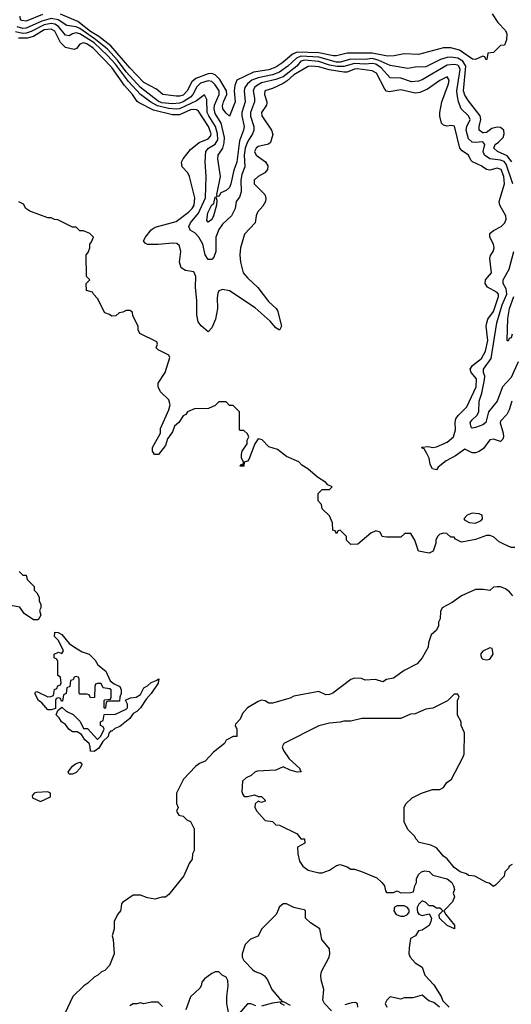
# Model space of a CAD drawing. Header units: inches. Extents: x 2671394 to 2765652, y 830470 to 955458.
# Tile 256 of 256: x 2705673 to 2708430, y 939466 to 944990. Entities that reach past the tile are written whole.
import ezdxf

# ---------------------------------------------------------------- set-up
doc = ezdxf.new("R2010")
doc.units = ezdxf.units.IN
doc.header["$MEASUREMENT"] = 0
doc.layers.add('C7903', color=7, linetype='Continuous')
doc.layers.add('C7904', color=7, linetype='Continuous')

msp = doc.modelspace()

# ---------------------------------------------------------------- linework, layer by layer
at = {"layer": 'C7903', "color": 2}
for points, elevation in [([(2706239.7, 940000), (2706238, 939990), (2706222, 939970), (2706202, 939930), (2706202, 939890), (2706192, 939850), (2706198, 939830), (2706202, 939750), (2706176, 939684), (2706150, 939655.3), (2706131.1, 939648.9), (2706112, 939630), (2706090, 939618), (2706055.3, 939584.7), (2706032, 939570), (2705971.3, 939510), (2705925.4, 939414.6)], 38), ([(2707123.7, 940000), (2707110.6, 939969.4), (2707030, 939888), (2707010.8, 939849.2), (2706967.7, 939832.3), (2706938, 939802), (2706921, 939750), (2706921, 939730), (2706930, 939712), (2706979.6, 939659.6), (2706994, 939650), (2707030, 939638), (2707046.4, 939626.4), (2707062.8, 939602.8), (2707087.3, 939550), (2707130, 939498), (2707142, 939490), (2707142, 939482), (2707150, 939482), (2707190, 939462)], 42), ([(2707422, 939430), (2707382, 939470), (2707373.2, 939490), (2707379, 939550), (2707363.7, 939603.7), (2707362.7, 939630), (2707366, 939650), (2707409, 939730), (2707412.7, 939750), (2707410, 939778), (2707368, 939830), (2707355.3, 939890), (2707303.2, 939923.2), (2707275.3, 939950), (2707275.3, 939990), (2707270, 939995.3), (2707249, 940000)], 42), ([(2707773, 940000), (2707772, 939990), (2707784.7, 939970), (2707810, 939961), (2707830, 939961), (2707848, 939970), (2707856.4, 939983.6), (2707856.4, 939996.4), (2707854, 940000)], 42), ([(2707902.6, 940000), (2707903.6, 939983.6), (2707911.6, 939971.6), (2707930, 939964.7), (2707970, 939974), (2707982, 939950), (2707978, 939930), (2707970, 939908.7), (2707930, 939882), (2707910, 939878), (2707892, 939850), (2707865.4, 939834.6), (2707856.9, 939783.1), (2707856, 939750), (2707862.8, 939730), (2707890, 939698), (2707930, 939674), (2707944.7, 939630), (2707995.3, 939575.3), (2708036, 939510), (2708046, 939486), (2708082, 939450)], 42), ([(2708061.5, 940000), (2708052, 939990), (2708062, 939970), (2708111, 939910), (2708112, 939890), (2708070, 939908.7), (2708028, 939950), (2708026, 939970), (2708046, 939990), (2708036, 940000)], 42), ([(2706846, 939410), (2706835.3, 939470), (2706834, 939510), (2706842, 939570), (2706840.4, 939600.4), (2706830, 939618), (2706809.1, 939629.1), (2706790, 939648), (2706770, 939648.7), (2706750, 939639), (2706710, 939609), (2706694.8, 939590), (2706691, 939570), (2706682.8, 939557.2), (2706630, 939508), (2706605.4, 939434.6)], 42), ([(2708028, 939450), (2707996, 939476), (2707966.6, 939486.6), (2707930, 939518), (2707876.9, 939503.1), (2707830, 939502), (2707810, 939495.3), (2707750, 939508), (2707732, 939490), (2707722, 939470), (2707732, 939450)], 42), ([(2706473.6, 939453.6), (2706450, 939478), (2706410, 939478), (2706370, 939468.7), (2706350, 939475.3), (2706330, 939468), (2706310, 939468), (2706290, 939458)], 42), ([(2706997.2, 939457.2), (2706970, 939468), (2706950, 939468), (2706890, 939399)], 42), ([(2707159, 939459), (2707138, 939470), (2707138, 939478), (2707130, 939478), (2707090, 939472.7), (2707030, 939455.1)], 42), ([(2707568.7, 939450), (2707568, 939468), (2707556.4, 939476.4), (2707535.3, 939475.3), (2707496.9, 939463.1)], 42)]:
    msp.add_lwpolyline(points, dxfattribs=dict(at, elevation=elevation))
at = {"layer": 'C7904', "color": 2}
for points, elevation in [([(2705801.3, 945018.7), (2705710, 944982.6), (2705684.8, 944984.8), (2705678.4, 944990), (2705676.2, 945010)], 18), ([(2708322.5, 945022.5), (2708354.4, 944974.4), (2708398, 944930), (2708404.7, 944910), (2708403.6, 944876.4), (2708392.7, 944847.3), (2708370, 944846), (2708330, 944806), (2708298, 944802), (2708292.7, 944767.3), (2708287.3, 944767.3), (2708282, 944782), (2708270, 944786), (2708230, 944766), (2708211.6, 944768.4), (2708139.7, 944819.7), (2708090, 944832.3), (2708050, 944832.3), (2707910, 944795.1), (2707830, 944798.4), (2707773, 944787), (2707735.2, 944784.7), (2707650, 944801.6), (2707510, 944802.4), (2707450, 944786.6), (2707433.2, 944786.8), (2707350, 944804.1), (2707230, 944807.6), (2707203.7, 944796.3), (2707148.5, 944750), (2707110, 944724.5), (2707070, 944709), (2706984.3, 944695.7), (2706890.7, 944650), (2706879.5, 944620.5), (2706875.3, 944590), (2706881.6, 944530), (2706850, 944449), (2706830, 944465.2), (2706812.7, 944490), (2706810, 944506), (2706815.6, 944530), (2706834.5, 944570), (2706832, 944590), (2706794.8, 944654.8), (2706770, 944681.1), (2706750, 944687.7), (2706730, 944687), (2706660, 944660), (2706638, 944642), (2706611.5, 944590), (2706590, 944567.2), (2706570, 944560.4), (2706550, 944560.5), (2706475.3, 944570), (2706440.1, 944600.1), (2706370, 944636.9), (2706290, 944719.1), (2706184.1, 944844.1), (2706116.6, 944896.6), (2706070, 944923.9), (2705999.4, 944979.4), (2705901.6, 945021.6)], 18), ([(2708437.8, 944070), (2708400.3, 944180.3), (2708390, 944193.6), (2708370, 944202.5), (2708310, 944209.7), (2708279.5, 944230), (2708271.5, 944250), (2708281.6, 944290), (2708270, 944304.5), (2708230, 944300.5), (2708210, 944303), (2708190, 944321.2), (2708176.4, 944370), (2708180.4, 944390), (2708199.7, 944430), (2708189.6, 944450), (2708149.7, 944490), (2708133.5, 944530), (2708125.6, 944570), (2708124.1, 944590), (2708142.7, 944710), (2708135.8, 944730), (2708130, 944734.5), (2708110, 944738.7), (2708070, 944734.2), (2707930, 944652.8), (2707910, 944645.1), (2707870, 944642), (2707810, 944662.4), (2707750, 944662.9), (2707700.5, 944720.5), (2707670, 944740.2), (2707650, 944745), (2707610, 944741.2), (2707550, 944744.7), (2707490, 944727.6), (2707452.7, 944727.3), (2707410, 944734.1), (2707350, 944755.9), (2707270, 944762.3), (2707250, 944756.5), (2707227.7, 944730), (2707150, 944668.9), (2707110, 944654), (2707030, 944635.3), (2707000.5, 944619.5), (2706988.9, 944610), (2706982.3, 944590), (2706990.3, 944550), (2706988.9, 944530), (2706967.9, 944470), (2706968.2, 944448.2), (2706987, 944390), (2706986.7, 944370), (2706979.3, 944350), (2706950, 944304.5), (2706937.8, 944270), (2706931.4, 944230), (2706935.1, 944164.9), (2706918.6, 944121.4), (2706913.1, 944090), (2706915.2, 944024.8), (2706904.9, 943995.1), (2706886.8, 943970), (2706880.7, 943930), (2706860.7, 943890), (2706810, 943842), (2706790, 943813.2), (2706773.4, 943770), (2706773, 943690), (2706761.4, 943658.6), (2706750, 943644), (2706730, 943644), (2706714, 943670), (2706699.5, 943730), (2706678.4, 943770), (2706654.3, 943794.3), (2706629, 943810), (2706620.9, 943830), (2706631.8, 943850), (2706676.2, 943903.8), (2706715.1, 943990), (2706719.5, 944110), (2706713.1, 944193.1), (2706716.3, 944250), (2706732, 944270), (2706770, 944291.8), (2706784.1, 944315.9), (2706782.9, 944350), (2706770.8, 944390), (2706732.9, 944450), (2706725, 944470), (2706722.7, 944542.7), (2706710, 944568.7), (2706664.5, 944535.5), (2706570, 944489.8), (2706550, 944487.5), (2706507.9, 944492.1), (2706446.5, 944506.5), (2706407.7, 944527.7), (2706350, 944570.8), (2706283.2, 944643.2), (2706210, 944741.2), (2706165.5, 944790), (2706090, 944859.9), (2706010, 944911.4), (2705990, 944915.8), (2705969.2, 944910.8), (2705950, 944899.6), (2705930, 944903.6), (2705891, 944951), (2705870, 944964.8), (2705850, 944969.1), (2705810, 944960.8), (2705737, 944923), (2705710, 944914.5), (2705690, 944913.2), (2705650, 944922.4)], 26), ([(2708433.5, 944193.5), (2708407.1, 944227.1), (2708353.2, 944250), (2708332.3, 944270), (2708339.6, 944290), (2708358, 944302), (2708384.8, 944330), (2708389.8, 944350), (2708388, 944370), (2708370, 944385.4), (2708350, 944387), (2708320.7, 944379.3), (2708290, 944358), (2708275.1, 944355.1), (2708270, 944354.5), (2708249.7, 944369.7), (2708249.6, 944390), (2708259.7, 944430), (2708255.1, 944450), (2708190, 944535.1), (2708170, 944566.6), (2708162, 944590), (2708175.2, 944730), (2708157.8, 944757.8), (2708130, 944773.5), (2708090, 944780.3), (2708070, 944778.7), (2708032.9, 944767.1), (2707950, 944725.1), (2707890, 944723.6), (2707850, 944715.6), (2707750, 944732.4), (2707683.3, 944763.3), (2707650, 944772.5), (2707610, 944767.3), (2707530, 944768.5), (2707470, 944752.4), (2707450, 944751.4), (2707350, 944779.1), (2707250, 944785.2), (2707225.1, 944774.9), (2707177.7, 944730), (2707130, 944695.3), (2707090, 944681.4), (2707010, 944664.6), (2706975.8, 944650), (2706950.2, 944629.8), (2706936.5, 944610), (2706931.5, 944590), (2706937.7, 944530), (2706919, 944470), (2706919, 944450), (2706931.6, 944390), (2706928.9, 944370), (2706904.9, 944310), (2706890.2, 944190), (2706874, 944146), (2706857, 944070), (2706850, 944049.5), (2706830, 944032.3), (2706801.6, 944018.4), (2706790, 943998), (2706780.4, 944000.4), (2706778, 944010), (2706798.7, 944110), (2706784.7, 944210), (2706785.6, 944230), (2706812.4, 944270), (2706820, 944300), (2706820.7, 944330), (2706803.5, 944410), (2706770, 944462.9), (2706762.8, 944490), (2706765.8, 944510), (2706791.7, 944570), (2706792.5, 944590), (2706770, 944625.1), (2706750, 944642.6), (2706730, 944647.4), (2706686.5, 944633.5), (2706666.4, 944613.6), (2706643.2, 944570), (2706630, 944554.5), (2706590, 944528.4), (2706570, 944521.5), (2706530, 944517.8), (2706470, 944524.1), (2706450, 944532.5), (2706350, 944608.9), (2706270, 944698), (2706222.3, 944762.3), (2706164.7, 944824.7), (2706098.9, 944878.9), (2706010, 944941.3), (2705990, 944949.8), (2705938, 944958), (2705888.7, 944988.7), (2705850, 944996.3), (2705797.4, 944982.6), (2705710, 944942.4), (2705690, 944940.6), (2705658.9, 944950)], 22), ([(2708433, 942850), (2708418.7, 942801.3), (2708404.4, 942775.6), (2708370, 942738), (2708368.1, 942728.1), (2708384.9, 942670), (2708386.8, 942650), (2708382.8, 942637.2), (2708370, 942624), (2708330, 942637), (2708310, 942632.7), (2708274.9, 942585.1), (2708250, 942567), (2708230, 942559.5), (2708210, 942560.9), (2708170, 942581.2), (2708117.2, 942542.8), (2708064.6, 942515.4), (2708020.4, 942479.6), (2708010, 942464), (2707988.7, 942470), (2707975.3, 942495.3), (2707969, 942530), (2707956.5, 942556.5), (2707942, 942582), (2707930, 942586), (2707928.7, 942591.3), (2707964, 942596), (2707990, 942590.8), (2708010, 942594), (2708070, 942620.5), (2708106, 942650), (2708117, 942690), (2708115.6, 942730), (2708119.6, 942750), (2708131.6, 942770), (2708181.1, 942818.9), (2708233.6, 942930), (2708234.9, 942974.9), (2708204.5, 943010), (2708198.4, 943030), (2708211.8, 943050), (2708262.9, 943090), (2708284.7, 943130), (2708298.5, 943190), (2708288.7, 943270), (2708292, 943290), (2708299.3, 943310), (2708330, 943353.4), (2708357.7, 943437.7), (2708358.4, 943450), (2708350, 943459.5), (2708297.2, 943490), (2708282.7, 943510), (2708286, 943530), (2708319.3, 943570), (2708309.2, 943650), (2708313.6, 943666.4), (2708329, 943690), (2708334, 943710), (2708329.3, 943730), (2708309.3, 943770), (2708309.2, 943790), (2708330, 943806.8), (2708374, 943830), (2708393.2, 943850), (2708400.9, 943870), (2708399.3, 943890), (2708366, 943950), (2708362.7, 943970), (2708391.5, 944070), (2708387.6, 944110), (2708373, 944150), (2708350, 944156.3), (2708310, 944146.6), (2708290, 944149.2), (2708261.2, 944170), (2708213, 944193), (2708202.7, 944202.7), (2708189.2, 944230), (2708154.7, 944254.7), (2708142, 944270), (2708111.9, 944391.9), (2708090, 944396), (2708070, 944393.2), (2708050, 944399), (2708039, 944410), (2708029.4, 944449.4), (2708029.3, 944470), (2708041.2, 944530), (2708078, 944630), (2708081.2, 944650), (2708070, 944668.7), (2708030, 944649.2), (2707959.9, 944600.1), (2707917.6, 944582.4), (2707890, 944578.4), (2707810, 944597.4), (2707744.4, 944584.4), (2707730, 944589.3), (2707721, 944601), (2707674.7, 944690), (2707650, 944703.5), (2707566.5, 944713.5), (2707550, 944711.9), (2707510, 944695.3), (2707490, 944695.3), (2707409.1, 944709.1), (2707350, 944725.3), (2707310, 944729.7), (2707290, 944727.8), (2707210, 944680.8), (2707173.4, 944646.6), (2707150, 944631.7), (2707090, 944603.5), (2707048.4, 944590), (2707045.3, 944570), (2707059.3, 944530), (2707058.4, 944521.6), (2707056.3, 944510), (2707028.4, 944470), (2707030.4, 944450), (2707086, 944370), (2707093.2, 944346.8), (2707078.8, 944301.2), (2707068.1, 944291.9), (2707010, 944278.4), (2706999.1, 944270), (2706990.6, 944250), (2706999.1, 944230), (2707052, 944192), (2707064.9, 944170), (2707062, 944150), (2707048.5, 944131.5), (2707010, 944109.5), (2706988, 944090), (2706988, 944070), (2707047.7, 944010), (2707053.4, 943990), (2707050.6, 943970.6), (2707037, 943943), (2707006.8, 943910), (2706998.8, 943890), (2706994, 943850), (2706933.7, 943786.3), (2706910.7, 943710), (2706907.3, 943670), (2706911, 943630), (2706926.8, 943570), (2706950, 943541), (2707008.1, 943488.1), (2707068.5, 943408.5), (2707110.5, 943370.5), (2707118, 943358), (2707141, 943270), (2707130, 943248.7), (2707110, 943262), (2707078.3, 943298.3), (2706993.7, 943373.7), (2706850, 943469.5), (2706810, 943477), (2706790.6, 943469.4), (2706784.7, 943455.3), (2706780.5, 943430), (2706783, 943370), (2706770.4, 943310), (2706750, 943262), (2706730, 943238), (2706690, 943273.2), (2706674.2, 943294.2), (2706665.6, 943334.4), (2706667, 943413), (2706658.9, 943490), (2706661.6, 943550), (2706650, 943575.1), (2706603.7, 943583.7), (2706578.6, 943598.6), (2706569.4, 943629.4), (2706577, 943690), (2706570, 943722), (2706553.8, 943733.8), (2706530, 943737), (2706449.3, 943729.3), (2706389.1, 943729.1), (2706376.4, 943736.4), (2706368, 943750), (2706378, 943770), (2706410, 943811.3), (2706433.6, 943826.4), (2706550, 943857.1), (2706619.6, 943910), (2706640.5, 943930), (2706652.4, 943950), (2706655.6, 943990), (2706626, 944110), (2706616, 944130), (2706584.9, 944164.9), (2706580.7, 944190), (2706589.4, 944210), (2706630, 944262), (2706678.6, 944301.4), (2706730, 944321.7), (2706743.3, 944336.7), (2706746, 944350), (2706731.8, 944390), (2706675.9, 944475.9), (2706663.9, 944483.9), (2706646.9, 944486.9), (2706630, 944484.2), (2706570, 944455.5), (2706530, 944456.5), (2706423.3, 944483.3), (2706343.5, 944523.5), (2706331.6, 944531.6), (2706305.4, 944570), (2706260, 944620), (2706190, 944721.1), (2706084.7, 944830), (2706050, 944853.8), (2706030, 944859.7), (2706010, 944852.3), (2705992.3, 944827.7), (2705977.6, 944822.4), (2705930, 944834.3), (2705901.3, 944861.3), (2705870, 944924.7), (2705850, 944937.4), (2705810, 944932.2), (2705750, 944895.5), (2705714.4, 944885.6), (2705666.4, 944886.4)], 30), ([(2708450.6, 942029.4), (2708430, 942029.5), (2708387.3, 942047.3), (2708361.2, 942061.2), (2708330, 942089.2), (2708310, 942096), (2708290, 942097.2), (2708230, 942074), (2708150, 942058), (2708116.4, 942076.4), (2708110, 942086), (2708090, 942086), (2708068, 942108), (2708050, 942108.7), (2708030, 942104), (2708016, 942090), (2708006.8, 942070), (2708006, 942054), (2707991.6, 942008.4), (2707970, 941998), (2707908.7, 942008.7), (2707888.7, 942070), (2707867.3, 942107.3), (2707832.7, 942107.3), (2707810, 942086), (2707730, 942086), (2707706, 942090), (2707694.6, 942114.6), (2707670, 942122), (2707642, 942110), (2707570, 942048), (2707530, 942046), (2707506, 942070), (2707506, 942090), (2707470, 942126), (2707458, 942122), (2707450, 942106), (2707442, 942122), (2707430, 942126), (2707427.3, 942167.3), (2707410, 942206), (2707370, 942246), (2707366, 942270), (2707346, 942290), (2707347.3, 942332.7), (2707370, 942354), (2707410, 942354), (2707426, 942370), (2707400.2, 942380.2), (2707390, 942394), (2707342.7, 942422.7), (2707288.7, 942470), (2707255.3, 942490), (2707238, 942510), (2707170, 942539), (2707118, 942578), (2707070, 942594), (2707033.2, 942633.2), (2707010, 942638), (2706990.8, 942610), (2706958, 942522), (2706950, 942514), (2706932, 942508), (2706930, 942486), (2706910, 942486), (2706914, 942494), (2706926, 942494), (2706928, 942510), (2706917.2, 942530), (2706916, 942550), (2706921.2, 942570), (2706949, 942610), (2706948.9, 942631.1), (2706958, 942650), (2706950, 942666), (2706930, 942686), (2706910, 942686), (2706906, 942690), (2706906, 942790), (2706870, 942826), (2706850, 942826), (2706830, 942846), (2706790, 942846), (2706770, 942826), (2706731.6, 942808.4), (2706652.7, 942807.3), (2706614, 942790), (2706605.4, 942774.6), (2706590, 942768), (2706566, 942730), (2706541, 942710), (2706530, 942678), (2706502, 942638), (2706490, 942602), (2706452, 942550), (2706428.7, 942550), (2706418, 942570), (2706418, 942590), (2706462, 942670), (2706463.1, 942696.9), (2706510, 942802), (2706516, 942830), (2706510, 942858), (2706463.1, 942903.1), (2706448.7, 942930), (2706448.7, 942950), (2706488.7, 943010), (2706514.6, 943094.6), (2706508.7, 943108.7), (2706450, 943138), (2706438, 943150), (2706446, 943170), (2706442, 943182), (2706346, 943230), (2706338, 943250), (2706338, 943270), (2706308.4, 943328.4), (2706306, 943350), (2706290, 943358), (2706270, 943358), (2706251.6, 943348.4), (2706230, 943346), (2706211.6, 943328.4), (2706190, 943326), (2706176.4, 943336.4), (2706150, 943346), (2706110, 943426), (2706086, 943450), (2706082, 943462), (2706048, 943470), (2706046, 943510), (2706066, 943530), (2706048, 943550), (2706046, 943670), (2706056.4, 943683.6), (2706066, 943710), (2706066, 943730), (2706076.4, 943743.6), (2706086, 943770), (2706066, 943790), (2706030, 943806), (2706010, 943806), (2705990, 943826), (2705970, 943826), (2705887.3, 943867.3), (2705868.4, 943868.4), (2705850, 943878), (2705830, 943878), (2705730, 943915.3), (2705708, 943930), (2705694.6, 943954.6), (2705667.3, 943967.3)], 34), ([(2708467.9, 943070), (2708430, 942982), (2708380.4, 942930), (2708350.4, 942850), (2708302, 942790), (2708286.8, 942730), (2708270, 942718), (2708230, 942702.7), (2708210, 942699), (2708204.1, 942704.1), (2708199.3, 942730), (2708210, 942746), (2708237.2, 942770), (2708247, 942790), (2708249.7, 942850), (2708265.6, 942894.4), (2708279.2, 942970), (2708281, 942990), (2708274.3, 943010), (2708274.7, 943030), (2708316.8, 943090), (2708348.8, 943290), (2708378.6, 943390), (2708405, 943450), (2708400.4, 943480.4), (2708384.7, 943510), (2708384.7, 943530), (2708418.2, 943590), (2708444.2, 943690)], 26), ([(2708434, 943226), (2708430, 943206), (2708418, 943202), (2708412.7, 943187.3), (2708406, 943190), (2708410, 943314), (2708419.3, 943370), (2708443.8, 943436.2)], 22), ([(2705670, 941894), (2705690, 941874), (2705710, 941874), (2705714, 941850), (2705754, 941810), (2705754, 941790), (2705770, 941774), (2705782, 941750), (2705782, 941730), (2705792, 941710), (2705792, 941690), (2705784.7, 941675.3), (2705792, 941650), (2705776, 941624), (2705750, 941624), (2705698, 941658), (2705674, 941694), (2705623.1, 941703.1)], 34), ([(2708438, 941758), (2708420.2, 941780.2), (2708398, 941798), (2708370, 941808), (2708350, 941808), (2708330, 941806), (2708310, 941788), (2708274, 941794), (2708230, 941793.2), (2708150, 941757.2), (2708099.2, 941720.8), (2708042.8, 941690), (2708033.4, 941670), (2708030.9, 941629.1), (2708022, 941610), (2708022, 941590), (2708010, 941566), (2707981, 941539), (2707966.4, 941493.6), (2707964.7, 941470), (2707931, 941410), (2707902.8, 941377.2), (2707830, 941339), (2707770, 941295.3), (2707730, 941288.7), (2707710, 941275.3), (2707669.1, 941289.1), (2707610, 941285.2), (2707590, 941294), (2707550, 941295.3), (2707530, 941288), (2707430, 941212.3), (2707410, 941203.7), (2707390, 941202), (2707350, 941222), (2707210, 941194), (2707190, 941184), (2707090, 941155.3), (2707070, 941155.3), (2707050, 941169), (2707030, 941172.3), (2707010, 941165.2), (2706951.3, 941130), (2706922, 941098), (2706910, 941066), (2706882.8, 941037.2), (2706881, 941030), (2706891.3, 941010), (2706890.8, 940969.2), (2706870, 940968.7), (2706831.6, 940948.4), (2706822, 940930), (2706759.6, 940880.4), (2706714, 940830), (2706682, 940818), (2706659.8, 940800.2), (2706591.1, 940728.9), (2706552, 940650), (2706552.7, 940592.7), (2706562, 940570), (2706552, 940550), (2706554, 940546), (2706566.4, 940526.4), (2706590, 940522), (2706610, 940502), (2706630, 940492), (2706652, 940450), (2706651.1, 940328.9), (2706642, 940310), (2706639.6, 940280.4), (2706623.6, 940256.4), (2706593.7, 940186.3), (2706510, 940082), (2706490, 940068), (2706470, 940068), (2706430, 940055.3), (2706390, 940064), (2706350, 940079), (2706310, 940078), (2706250, 940038), (2706244.7, 940030), (2706239.7, 940000)], 38), ([(2708434, 940250), (2708418, 940242), (2708414, 940230), (2708394, 940210), (2708390, 940186), (2708343.6, 940136.4), (2708330, 940128), (2708305.6, 940145.6), (2708290, 940149.3), (2708225.2, 940185.2), (2708190, 940189.4), (2708178.6, 940198.6), (2708144, 940210), (2708110, 940233.2), (2708070, 940282), (2708050, 940298), (2708010, 940344), (2707978.6, 940358.6), (2707914, 940374), (2707894.6, 940394.6), (2707888.4, 940408.4), (2707850, 940446), (2707828.7, 940490), (2707828.7, 940570), (2707838, 940590), (2707874.6, 940625.4), (2707926, 940650), (2707988.9, 940671.1), (2708030, 940672), (2708050, 940682), (2708068.9, 940711.1), (2708095.3, 940730), (2708158, 940850), (2708166, 940870), (2708168, 940990), (2708148, 941030), (2708148, 941050), (2708128.9, 941088.9), (2708128, 941172), (2708138, 941190), (2708130, 941206), (2708110, 941206), (2708071.3, 941168.7), (2707990, 941128), (2707950, 941122), (2707890, 941095.3), (2707865.4, 941094.6), (2707810, 941068.7), (2707591.1, 941068.9), (2707530, 941055.3), (2707490, 941055.3), (2707470, 941048.7), (2707410, 941044), (2707350, 941029), (2707154, 940930), (2707144.7, 940910), (2707152, 940890), (2707183.5, 940843.5), (2707244.7, 940790), (2707243.6, 940783.6), (2707252, 940770), (2707230, 940769.2), (2707190, 940779), (2707150, 940798), (2707110, 940779), (2707005.4, 940774.6), (2706991.1, 940768.9), (2706972, 940750), (2706943.6, 940736.4), (2706922, 940718), (2706919.6, 940659.6), (2706923.6, 940643.6), (2706932.7, 940632.7), (2706950, 940632), (2706990, 940642), (2707010, 940632), (2707030, 940631.3), (2707050, 940612), (2707050, 940606), (2707030, 940598), (2707010, 940606), (2706994, 940590), (2706992, 940570), (2707002, 940550), (2707050, 940498), (2707091.6, 940491.6), (2707110, 940474), (2707130, 940472), (2707230, 940422), (2707250, 940394), (2707270, 940394), (2707272, 940370), (2707231.6, 940348.4), (2707233.4, 940310), (2707243, 940270), (2707260.4, 940240.4), (2707290, 940218.8), (2707350, 940204.7), (2707370, 940204.7), (2707410, 940218), (2707450, 940244.7), (2707471.1, 940251.1), (2707510, 940238), (2707530, 940224.7), (2707550, 940224.7), (2707590, 940211.3), (2707675.3, 940175.3), (2707704.7, 940150), (2707718, 940130), (2707723.6, 940103.6), (2707730, 940094), (2707770, 940094), (2707790, 940102), (2707810, 940092), (2707867.3, 940092.7), (2707882, 940098), (2707888.4, 940131.6), (2707898, 940150), (2707898, 940170), (2707910, 940194), (2707926, 940210), (2707944.7, 940215.3), (2707970, 940210.7), (2707990.7, 940190.7), (2708070, 940170.4), (2708097.3, 940150), (2708106, 940130), (2708111, 940110), (2708104.7, 940090), (2708110.8, 940070), (2708099.8, 940040.2), (2708061.5, 940000)], 42), ([(2708036, 940000), (2708030, 940006), (2708010, 940006), (2707990, 940018), (2707970, 940018), (2707950, 940038), (2707930, 940046), (2707911.6, 940028.4), (2707902, 940010), (2707902.6, 940000)], 42), ([(2707249, 940000), (2707210, 940008.7), (2707170, 940029.2), (2707150, 940029.3), (2707128.5, 940011.5), (2707123.7, 940000)], 42), ([(2707854, 940000), (2707848.4, 940008.4), (2707830, 940018), (2707790, 940018), (2707774, 940010), (2707773, 940000)], 42)]:
    msp.add_lwpolyline(points, dxfattribs=dict(at, elevation=elevation))
for points, elevation in [([(2706730, 943854), (2706722.9, 943862.9), (2706727.3, 943907.3), (2706750, 943951), (2706762, 943958), (2706770, 943994), (2706778, 943998), (2706774, 943990), (2706778, 943978), (2706776, 943950), (2706760.7, 943890), (2706750, 943869.2)], 22), ([(2708210, 942222), (2708182, 942210), (2708164.7, 942190), (2708170, 942182), (2708194, 942170), (2708230, 942166), (2708260.4, 942179.6), (2708268, 942190), (2708266, 942210), (2708250, 942218)], 34), ([(2706150, 941126), (2706146, 941130), (2706146, 941170), (2706150, 941174), (2706182, 941178), (2706186, 941190), (2706186, 941230), (2706176.4, 941236.4), (2706142, 941242), (2706130, 941266), (2706110, 941266), (2706098, 941262), (2706094, 941250), (2706092.7, 941187.3), (2706070, 941186), (2706062, 941202), (2706050, 941206), (2706010, 941206), (2706006, 941210), (2706006, 941290), (2706002, 941302), (2705990, 941306), (2705978, 941302), (2705972.7, 941287.3), (2705958, 941282), (2705954, 941250), (2705938, 941242), (2705934, 941210), (2705918, 941202), (2705912.7, 941167.3), (2705907.3, 941167.3), (2705902, 941182), (2705890, 941186), (2705878, 941182), (2705874, 941170), (2705874, 941126), (2705850, 941118), (2705830, 941118), (2705797.2, 941157.2), (2705778, 941170), (2705758, 941210), (2705762, 941218), (2705770, 941222), (2705830, 941192), (2705847.3, 941192.7), (2705862, 941198), (2705867.3, 941232.7), (2705882, 941238), (2705887.3, 941252.7), (2705902, 941258), (2705906, 941270), (2705902, 941302), (2705886, 941310), (2705886, 941390), (2705882, 941402), (2705866, 941410), (2705866, 941430), (2705890, 941442), (2705910, 941434), (2705918, 941450), (2705890, 941508), (2705869, 941530), (2705870, 941554), (2705888, 941552), (2705910, 941541), (2705950.6, 941490.6), (2705985.2, 941465.2), (2706023.5, 941443.5), (2706062, 941430), (2706096.9, 941396.9), (2706112, 941370), (2706155.9, 941335.9), (2706181, 941281), (2706203.6, 941263.6), (2706234, 941250), (2706242, 941230), (2706242, 941210), (2706234, 941190), (2706232.7, 941167.3), (2706170, 941166), (2706158, 941162), (2706154, 941130)], 34), ([(2708310, 941466), (2708270, 941448), (2708258, 941430), (2708262, 941410), (2708270, 941402), (2708290, 941398), (2708310, 941402), (2708328, 941430), (2708322, 941462)], 42), ([(2706090, 940885.2), (2706070, 940886), (2706069, 940910), (2706062, 940930), (2706038, 940950), (2706020.4, 940980.4), (2705995.3, 940995.3), (2705970, 940995.3), (2705949.2, 941009.2), (2705930, 941035.3), (2705908, 941050), (2705894, 941074), (2705878, 941090), (2705886, 941114), (2705910, 941134), (2705934, 941110), (2705972.7, 941092.7), (2706012.7, 941052.7), (2706030, 941014), (2706052.7, 941012.7), (2706110, 940952), (2706128, 940970), (2706146, 941010), (2706142, 941022), (2706126, 941030), (2706126, 941050), (2706142, 941058), (2706147.3, 941092.7), (2706210, 941094), (2706270, 941122), (2706278, 941130), (2706278, 941150), (2706267.3, 941172.7), (2706295.3, 941184.7), (2706326, 941190), (2706350, 941204.7), (2706370, 941242), (2706390, 941252), (2706410, 941272), (2706438, 941282), (2706452.7, 941292.7), (2706450, 941268), (2706410.6, 941209.4), (2706381.4, 941178.6), (2706350.7, 941129.3), (2706330, 941108.7), (2706310, 941098), (2706290.7, 941069.3), (2706235.5, 941024.5), (2706206, 941014), (2706190, 940998), (2706182, 940998), (2706172, 940988), (2706170, 940968), (2706139.6, 940940.4), (2706115.9, 940904.1)], 34), ([(2705956.4, 940756.4), (2705950, 940758), (2705944, 940770), (2705970, 940802.8), (2705985.1, 940814.9), (2706010, 940824.7), (2706019.8, 940819.8), (2706021, 940810), (2706010.4, 940789.6), (2705990, 940767), (2705970, 940757.2)], 34), ([(2705830, 940658), (2705770, 940655.3), (2705754, 940650), (2705743.6, 940636.4), (2705745.4, 940625.4), (2705790, 940604.7), (2705846, 940630), (2705846, 940650)], 38)]:
    msp.add_lwpolyline(points, close=True, dxfattribs=dict(at, elevation=elevation))

doc.saveas('drawing.dxf')
